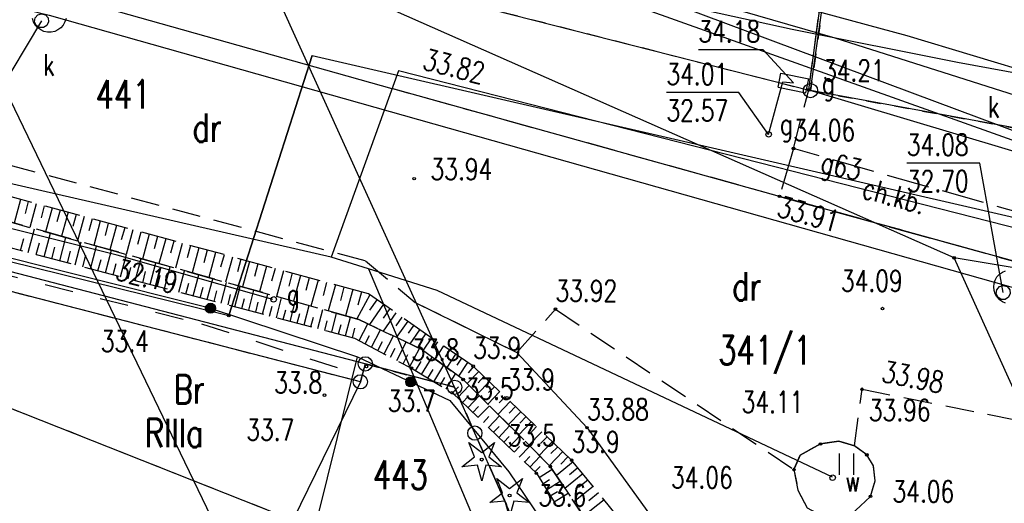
# Model space of a CAD drawing. Header units: millimetres. Extents: x 42484 to 45713, y 27065 to 28593.
# Tile 16 of 23: x 42653 to 42687, y 28431 to 28448. Entities that reach past the tile are written whole.
import ezdxf
from ezdxf.enums import TextEntityAlignment as Align

# ---------------------------------------------------------------- set-up
doc = ezdxf.new("R2010")
doc.units = ezdxf.units.MM
for name, pattern in [('1', [2, 1, -1]), ('2', [1, 0.5, -0.5]), ('423', [2, 1.5, -0.5]), ('424', [1.5, 1, -0.5]), ('9', [1.75, 1.25, -0.5]), ('901', [0])]:
    doc.linetypes.add(name, pattern=pattern)
for name, color, linetype in [('000_Inne__niezydentyfikowane_', 7, 'Continuous'), ('202-punkt_graniczny', 7, 'Continuous'), ('203-punkt_graniczny', 7, 'Continuous'), ('209-oznaczenie_konturu_klasyfik', 7, 'Continuous'), ('210-oznaczenie_konturu_uzytku_g', 7, 'Continuous'), ('211-numer_dzialki_ewidencyjnej', 7, 'Continuous'), ('218-kontur_uzytku_gruntowego', 7, 'Continuous'), ('219-dzialka_ewidencyjna', 7, 'Continuous'), ('chodnik', 7, 'Continuous'), ('chodnik-Atr17', 7, 'Continuous'), ('drzewo_iglaste', 7, 'Continuous'), ('inny_obiekt_zagospodarowania_te', 7, 'Continuous'), ('jezdnia', 7, 'Continuous'), ('komora_podziemna', 7, 'Continuous'), ('kraweznik', 7, 'Continuous'), ('obszar_utwardzony', 7, 'Continuous'), ('obudowa_ochronna_przewodu', 7, 'Continuous'), ('ogrodzenie_trwale', 7, 'Continuous'), ('pikieta_naturalna', 7, 'Continuous'), ('pikieta_naturalna-Atr2', 7, 'Continuous'), ('pikieta_sztuczna', 7, 'Continuous'), ('pikieta_sztuczna-Atr2', 7, 'Continuous'), ('przewod_elektroenergetyczny_nis', 7, 'Continuous'), ('przewod_elektroenergetyczny_pod', 7, 'Continuous'), ('przewod_gazowy', 7, 'Continuous'), ('przewod_gazowy-Atr1', 7, 'Continuous'), ('przewod_kanalizacyjny', 7, 'Continuous'), ('przewod_telekomunikacyjny_podzi', 7, 'Continuous'), ('przewod_wodociagowy', 7, 'Continuous'), ('rzedna-Atr2', 7, 'Continuous'), ('rzedna-Atr3', 7, 'Continuous'), ('skarpa_nieumocniona', 7, 'Continuous'), ('szafa_gazowa_lub_kontener', 7, 'Continuous'), ('szafa_gazowa_lub_kontener-Atr17', 7, 'Continuous'), ('trawnik', 7, 'Continuous'), ('wlaz_do_komory_lub_kanalu_-_okr', 7, 'Continuous'), ('zasuwa_lub_zawor-Atr17', 7, 'Continuous')]:
    doc.layers.add(name, color=color, linetype=linetype)
doc.layers.add('KAM-pro Opis Sieci Wodociągowej', color=16, linetype='Continuous', lineweight=13)
doc.styles.add('STYL_ARIAL', font='simplex', dxfattribs={"width": 0.75, "oblique": 0.1})

# ---------------------------------------------------------------- blocks, each defined once
blk = doc.blocks.new('203')
at = {"color": 0}
blk.add_circle((0, 0), 0.05, dxfattribs=at)
blk = doc.blocks.new('202')
at = {"color": 0}
blk.add_circle((0, 0), 0.25, dxfattribs=at)
blk = doc.blocks.new('US22')
at = {"color": 7}
blk.add_polyline3d([(0, 0.25, 0), (0.1352, 0.2103, 0), (0.2274, 0.1039, 0), (0.2475, -0.0356, 0), (0.1889, -0.1637, 0), (0.0704, -0.2399, 0), (-0.0704, -0.2399, 0), (-0.1889, -0.1637, 0), (-0.2475, -0.0356, 0), (-0.2274, 0.1039, 0), (-0.1352, 0.2103, 0), (0, 0.25, 0)], dxfattribs=at)
blk = doc.blocks.new('US20')
at = {"color": 7}
for points in [[(-0.5, 0.25, 0), (0.5, 0.25, 0)], [(-0.5, -0.25, 0), (-0.5, 0.25, 0)], [(0.5, -0.25, 0), (0.5, 0.25, 0)], [(-0.5, -0.25, 0), (0.5, -0.25, 0)]]:
    blk.add_polyline3d(points, dxfattribs=at)
blk = doc.blocks.new('PW01')
at = {"color": 7}
blk.add_polyline3d([(0.045, 0, 0), (0.0318, -0.0318, 0), (0, -0.045, 0), (-0.0318, -0.0318, 0), (-0.045, 0, 0), (-0.0318, 0.0318, 0), (0, 0.045, 0), (0.0318, 0.0318, 0), (0.045, 0, 0)], dxfattribs=at)
blk = doc.blocks.new('921')
at = {"color": 0}
for p, q in [((-0.25, 0.1), (-0.45, 0.6)), ((-0.45, 0.6), (0, 0.25)), ((0, 0.25), (0.45, 0.6)), ((0.45, 0.6), (0.25, 0.1)), ((-0.7, -0.25), (-0.25, 0.1)), ((0.25, 0.1), (0.7, -0.25)), ((-0.15, -0.2), (-0.7, -0.25)), ((0, -0.75), (-0.15, -0.2)), ((0.15, -0.2), (0, -0.75)), ((0.7, -0.25), (0.15, -0.2))]:
    blk.add_line(p, q, dxfattribs=at)
blk.add_circle((0, 0), 0.05, dxfattribs=at)
blk = doc.blocks.new('TU04')
at = {"color": 7}
for points in [[(0, 0, 0), (0, 0.75, 0)], [(0.5, 0, 0), (0.5, 0.75, 0)]]:
    blk.add_polyline3d(points, dxfattribs=at)

msp = doc.modelspace()

# ---------------------------------------------------------------- linework, layer by layer
at = {"layer": '000_Inne__niezydentyfikowane_', "color": 7}
for points in [[(42652.871, 28441.426, 0), (42652.641, 28440.596, 0)], [(42653.141, 28441.356, 0), (42653.031, 28440.936, 0)], [(42653.421, 28441.276, 0), (42653.201, 28440.446, 0)], [(42653.701, 28441.206, 0), (42653.591, 28440.786, 0)], [(42653.981, 28441.126, 0), (42653.751, 28440.286, 0)], [(42654.261, 28441.046, 0), (42654.151, 28440.636, 0)], [(42654.541, 28440.976, 0), (42654.311, 28440.136, 0)], [(42654.821, 28440.896, 0), (42654.711, 28440.476, 0)], [(42655.101, 28440.826, 0), (42654.871, 28439.976, 0)], [(42655.391, 28440.746, 0), (42655.271, 28440.326, 0)], [(42655.671, 28440.666, 0), (42655.441, 28439.816, 0)], [(42655.951, 28440.596, 0), (42655.841, 28440.166, 0)], [(42653.141, 28439.566, 0), (42653.361, 28440.396, 0)], [(42653.701, 28439.416, 0), (42653.921, 28440.246, 0)], [(42656.241, 28440.516, 0), (42656.011, 28439.656, 0)], [(42656.531, 28440.436, 0), (42656.411, 28440.006, 0)], [(42656.811, 28440.356, 0), (42656.581, 28439.496, 0)], [(42657.101, 28440.276, 0), (42656.981, 28439.846, 0)], [(42657.391, 28440.206, 0), (42657.151, 28439.336, 0)], [(42652.871, 28439.636, 0), (42652.981, 28440.056, 0)], [(42653.421, 28439.496, 0), (42653.531, 28439.906, 0)], [(42654.251, 28439.276, 0), (42654.461, 28440.096, 0)], [(42654.791, 28439.136, 0), (42655.001, 28439.936, 0)], [(42657.681, 28440.126, 0), (42657.561, 28439.696, 0)], [(42657.971, 28440.046, 0), (42657.731, 28439.176, 0)], [(42658.261, 28439.966, 0), (42658.141, 28439.536, 0)], [(42658.551, 28439.886, 0), (42658.311, 28439.016, 0)], [(42653.971, 28439.346, 0), (42654.081, 28439.756, 0)], [(42654.521, 28439.206, 0), (42654.631, 28439.606, 0)], [(42655.331, 28438.996, 0), (42655.541, 28439.786, 0)], [(42655.861, 28438.856, 0), (42656.071, 28439.646, 0)], [(42658.841, 28439.806, 0), (42658.721, 28439.376, 0)], [(42659.131, 28439.726, 0), (42658.901, 28438.856, 0)], [(42659.431, 28439.646, 0), (42659.311, 28439.206, 0)], [(42659.721, 28439.566, 0), (42659.481, 28438.686, 0)], [(42655.061, 28439.066, 0), (42655.161, 28439.466, 0)], [(42655.591, 28438.926, 0), (42655.701, 28439.316, 0)], [(42656.121, 28438.786, 0), (42656.231, 28439.176, 0)], [(42656.381, 28438.716, 0), (42656.591, 28439.496, 0)], [(42656.901, 28438.576, 0), (42657.111, 28439.356, 0)], [(42657.421, 28438.446, 0), (42657.621, 28439.206, 0)], [(42660.021, 28439.486, 0), (42659.901, 28439.046, 0)], [(42660.311, 28439.406, 0), (42660.071, 28438.526, 0)], [(42660.611, 28439.326, 0), (42660.491, 28438.886, 0)], [(42660.911, 28439.246, 0), (42660.671, 28438.356, 0)], [(42661.211, 28439.166, 0), (42661.091, 28438.726, 0)], [(42656.651, 28438.646, 0), (42656.751, 28439.036, 0)], [(42657.161, 28438.506, 0), (42657.261, 28438.896, 0)], [(42657.931, 28438.306, 0), (42658.131, 28439.066, 0)], [(42658.431, 28438.176, 0), (42658.631, 28438.926, 0)], [(42661.511, 28439.086, 0), (42661.261, 28438.186, 0)], [(42661.811, 28439.006, 0), (42661.681, 28438.556, 0)], [(42662.111, 28438.926, 0), (42661.861, 28438.026, 0)], [(42662.411, 28438.846, 0), (42662.291, 28438.386, 0)], [(42657.681, 28438.376, 0), (42657.781, 28438.756, 0)], [(42658.181, 28438.246, 0), (42658.281, 28438.616, 0)], [(42658.681, 28438.106, 0), (42658.781, 28438.486, 0)], [(42658.931, 28438.046, 0), (42659.131, 28438.786, 0)], [(42659.431, 28437.916, 0), (42659.621, 28438.646, 0)], [(42659.921, 28437.786, 0), (42660.111, 28438.516, 0)], [(42662.711, 28438.756, 0), (42662.461, 28437.856, 0)], [(42663.011, 28438.676, 0), (42662.891, 28438.226, 0)], [(42663.321, 28438.596, 0), (42663.071, 28437.686, 0)], [(42663.621, 28438.516, 0), (42663.501, 28438.056, 0)], [(42659.181, 28437.976, 0), (42659.281, 28438.346, 0)], [(42659.671, 28437.846, 0), (42659.771, 28438.216, 0)], [(42660.401, 28437.656, 0), (42660.591, 28438.376, 0)], [(42660.891, 28437.536, 0), (42661.071, 28438.246, 0)], [(42663.931, 28438.436, 0), (42663.681, 28437.516, 0)], [(42664.231, 28438.346, 0), (42664.111, 28437.886, 0)], [(42664.541, 28438.266, 0), (42664.291, 28437.346, 0)], [(42664.851, 28438.186, 0), (42664.721, 28437.716, 0)], [(42660.161, 28437.726, 0), (42660.251, 28438.086, 0)], [(42660.641, 28437.596, 0), (42660.741, 28437.956, 0)], [(42661.131, 28437.466, 0), (42661.221, 28437.826, 0)], [(42661.371, 28437.406, 0), (42661.561, 28438.106, 0)], [(42661.861, 28437.276, 0), (42662.041, 28437.976, 0)], [(42662.341, 28437.146, 0), (42662.521, 28437.836, 0)], [(42665.141, 28438.076, 0), (42664.681, 28437.236, 0)], [(42665.391, 28437.906, 0), (42665.131, 28437.536, 0)], [(42661.621, 28437.336, 0), (42661.711, 28437.686, 0)], [(42662.101, 28437.216, 0), (42662.191, 28437.556, 0)], [(42662.831, 28437.026, 0), (42663.011, 28437.706, 0)], [(42663.311, 28436.896, 0), (42663.491, 28437.566, 0)], [(42663.801, 28436.766, 0), (42663.971, 28437.436, 0)], [(42665.621, 28437.746, 0), (42665.131, 28437.036, 0)], [(42665.841, 28437.596, 0), (42665.611, 28437.256, 0)], [(42666.051, 28437.446, 0), (42665.611, 28436.806, 0)], [(42662.591, 28437.086, 0), (42662.681, 28437.426, 0)], [(42663.071, 28436.956, 0), (42663.161, 28437.296, 0)], [(42663.561, 28436.826, 0), (42663.641, 28437.166, 0)], [(42664.281, 28436.636, 0), (42664.461, 28437.296, 0)], [(42666.261, 28437.296, 0), (42666.051, 28436.996, 0)], [(42666.471, 28437.156, 0), (42666.071, 28436.586, 0)], [(42664.041, 28436.706, 0), (42664.131, 28437.036, 0)], [(42664.531, 28436.576, 0), (42664.611, 28436.906, 0)], [(42664.761, 28436.476, 0), (42665.071, 28437.066, 0)], [(42665.201, 28436.246, 0), (42665.521, 28436.846, 0)], [(42666.681, 28437.006, 0), (42666.491, 28436.736, 0)], [(42666.891, 28436.856, 0), (42666.541, 28436.356, 0)], [(42664.981, 28436.356, 0), (42665.131, 28436.656, 0)], [(42665.421, 28436.126, 0), (42665.581, 28436.436, 0)], [(42665.641, 28436.006, 0), (42665.971, 28436.636, 0)], [(42666.091, 28435.776, 0), (42666.421, 28436.416, 0)], [(42667.101, 28436.716, 0), (42666.941, 28436.486, 0)], [(42667.311, 28436.566, 0), (42667.011, 28436.136, 0)], [(42667.521, 28436.426, 0), (42667.371, 28436.206, 0)], [(42665.871, 28435.896, 0), (42666.031, 28436.206, 0)], [(42666.531, 28435.546, 0), (42666.881, 28436.196, 0)], [(42667.731, 28436.286, 0), (42667.421, 28435.826, 0)], [(42667.941, 28436.136, 0), (42667.791, 28435.906, 0)], [(42666.311, 28435.656, 0), (42666.481, 28435.986, 0)], [(42666.751, 28435.416, 0), (42666.941, 28435.736, 0)], [(42666.961, 28435.286, 0), (42667.331, 28435.896, 0)], [(42668.151, 28435.996, 0), (42667.841, 28435.526, 0)], [(42668.361, 28435.856, 0), (42668.201, 28435.616, 0)], [(42668.571, 28435.706, 0), (42668.251, 28435.226, 0)], [(42667.181, 28435.156, 0), (42667.361, 28435.456, 0)], [(42667.391, 28435.026, 0), (42667.741, 28435.606, 0)], [(42668.971, 28435.386, 0), (42668.561, 28434.966, 0)], [(42668.781, 28435.566, 0), (42668.591, 28435.346, 0)], [(42667.611, 28434.896, 0), (42667.781, 28435.176, 0)], [(42667.821, 28434.766, 0), (42668.151, 28435.306, 0)], [(42669.341, 28435.036, 0), (42668.921, 28434.606, 0)], [(42669.151, 28435.216, 0), (42668.951, 28434.996, 0)], [(42668.041, 28434.636, 0), (42668.251, 28434.856, 0)], [(42668.221, 28434.466, 0), (42668.631, 28434.896, 0)], [(42669.711, 28434.686, 0), (42669.291, 28434.246, 0)], [(42669.521, 28434.856, 0), (42669.311, 28434.646, 0)], [(42668.401, 28434.296, 0), (42668.601, 28434.506, 0)], [(42668.581, 28434.116, 0), (42668.991, 28434.546, 0)], [(42670.071, 28434.336, 0), (42669.651, 28433.886, 0)], [(42669.891, 28434.506, 0), (42669.681, 28434.286, 0)], [(42668.761, 28433.946, 0), (42668.961, 28434.156, 0)], [(42668.941, 28433.776, 0), (42669.341, 28434.186, 0)], [(42670.441, 28433.976, 0), (42670.011, 28433.526, 0)], [(42670.261, 28434.156, 0), (42670.041, 28433.926, 0)], [(42669.131, 28433.596, 0), (42669.321, 28433.806, 0)], [(42669.311, 28433.426, 0), (42669.701, 28433.836, 0)], [(42670.811, 28433.626, 0), (42670.371, 28433.166, 0)], [(42670.631, 28433.806, 0), (42670.411, 28433.576, 0)], [(42669.491, 28433.256, 0), (42669.681, 28433.456, 0)], [(42669.671, 28433.076, 0), (42670.051, 28433.476, 0)], [(42671.001, 28433.456, 0), (42670.771, 28433.216, 0)], [(42669.851, 28432.906, 0), (42670.041, 28433.106, 0)], [(42670.031, 28432.736, 0), (42670.411, 28433.126, 0)], [(42671.181, 28433.276, 0), (42670.731, 28432.806, 0)], [(42671.371, 28433.096, 0), (42671.141, 28432.866, 0)], [(42670.211, 28432.556, 0), (42670.401, 28432.756, 0)], [(42670.391, 28432.386, 0), (42670.761, 28432.766, 0)], [(42671.551, 28432.926, 0), (42671.091, 28432.446, 0)], [(42671.741, 28432.746, 0), (42671.501, 28432.506, 0)], [(42670.581, 28432.216, 0), (42670.761, 28432.406, 0)], [(42670.761, 28432.036, 0), (42671.121, 28432.416, 0)], [(42671.921, 28432.576, 0), (42671.451, 28432.086, 0)], [(42672.101, 28432.396, 0), (42671.851, 28432.136, 0)], [(42670.941, 28431.866, 0), (42671.121, 28432.056, 0)], [(42671.091, 28431.666, 0), (42671.551, 28431.956, 0)], [(42672.281, 28432.216, 0), (42671.701, 28431.736, 0)], [(42672.451, 28432.006, 0), (42672.151, 28431.766, 0)], [(42671.221, 28431.446, 0), (42671.451, 28431.596, 0)], [(42672.621, 28431.796, 0), (42671.991, 28431.286, 0)], [(42672.801, 28431.576, 0), (42672.471, 28431.316, 0)], [(42671.351, 28431.236, 0), (42671.831, 28431.536, 0)], [(42672.981, 28431.356, 0), (42672.311, 28430.816, 0)], [(42671.481, 28431.026, 0), (42671.731, 28431.176, 0)], [(42671.621, 28430.816, 0), (42672.111, 28431.116, 0)], [(42673.371, 28430.886, 0), (42672.651, 28430.306, 0)], [(42673.171, 28431.126, 0), (42672.831, 28430.846, 0)]]:
    msp.add_polyline3d(points, dxfattribs=at)
at = {"layer": '218-kontur_uzytku_gruntowego', "color": 3, "linetype": '2'}
for points in [[(42687.391, 28493.076, 0), (42680.621, 28445.246, 0)], [(42680.621, 28445.246, 0), (42687.391, 28493.076, 0)], [(42661.141, 28450.216, 0), (42680.621, 28445.246, 0)], [(42680.621, 28445.246, 0), (42692.561, 28443.066, 0)], [(42662.431, 28430.176, 0), (42629.481, 28443.206, 0)], [(42664.811, 28435.026, 0), (42638.401, 28441.846, 0)], [(42664.981, 28435.656, 0), (42664.811, 28435.026, 0)], [(42664.811, 28435.026, 0), (42664.981, 28435.656, 0)], [(42668.121, 28434.836, 0), (42664.981, 28435.656, 0)], [(42664.981, 28435.656, 0), (42668.121, 28434.836, 0)], [(42671.641, 28426.856, 0), (42668.121, 28434.836, 0)], [(42668.121, 28434.836, 0), (42671.641, 28426.856, 0)]]:
    msp.add_polyline3d(points, dxfattribs=at)
at = {"layer": '219-dzialka_ewidencyjna', "color": 7}
for points in [[(42680.621, 28445.246, 0), (42687.391, 28493.076, 0)], [(42685.671, 28439.376, 0), (42661.141, 28450.216, 0)], [(42661.141, 28450.216, 0), (42680.621, 28445.246, 0)], [(42668.121, 28434.836, 0), (42661.141, 28450.216, 0)], [(42692.561, 28443.066, 0), (42680.621, 28445.246, 0)], [(42662.431, 28430.176, 0), (42629.481, 28443.206, 0)], [(42664.981, 28435.656, 0), (42635.901, 28443.206, 0)], [(42664.811, 28435.026, 0), (42638.401, 28441.846, 0)], [(42695.771, 28417.076, 0), (42685.671, 28439.376, 0)], [(42690.025, 28438.658, 0), (42685.671, 28439.376, 0)], [(42664.981, 28435.656, 0), (42664.811, 28435.026, 0)], [(42668.121, 28434.836, 0), (42664.981, 28435.656, 0)], [(42664.811, 28435.026, 0), (42662.431, 28430.176, 0)], [(42668.831, 28433.226, 0), (42668.121, 28434.836, 0)], [(42671.641, 28426.856, 0), (42668.831, 28433.226, 0)]]:
    msp.add_polyline3d(points, dxfattribs=at)
at = {"layer": 'chodnik', "color": 7, "linetype": '423'}
msp.add_polyline3d([(42688.621, 28440.766, 0), (42680.021, 28443.216, 0), (42679.531, 28441.536, 0), (42688.181, 28439.146, 0), (42688.621, 28440.766, 0)], dxfattribs=at)
at = {"layer": 'inny_obiekt_zagospodarowania_te', "color": 7, "linetype": '1'}
msp.add_polyline3d([(42644.031, 28440.866, 0), (42659.231, 28437.066, 0), (42664.421, 28435.386, 0)], dxfattribs=at)
at = {"layer": 'jezdnia', "color": 7, "linetype": '424'}
for points in [[(42632.131, 28448.106, 0), (42664.991, 28439.276, 0), (42666.731, 28437.816, 0), (42670.311, 28436.056, 0), (42671.661, 28437.576, 0), (42680.041, 28431.946, 0), (42680.261, 28432.456, 0), (42680.971, 28432.846, 0), (42681.621, 28432.946, 0), (42682.171, 28432.776, 0), (42682.431, 28434.766, 0), (42694.671, 28432.336, 0), (42695.863, 28432.059, 0)], [(42679.531, 28441.536, 0), (42665.911, 28445.316, 0)], [(42688.181, 28439.146, 0), (42679.531, 28441.536, 0)]]:
    msp.add_polyline3d(points, dxfattribs=at)
at = {"layer": 'KAM-pro Opis Sieci Wodociągowej', "color": 150, "lineweight": 25}
for p, q in [((42676.258, 28395.756), (42645.581, 28459.255)), ((42708.195, 28436.209), (42646.579, 28459.198)), ((42646.523, 28458.2), (42708.195, 28436.209))]:
    msp.add_line(p, q, dxfattribs=at)
at = {"layer": 'komora_podziemna', "color": 34}
for points in [[(42654.471, 28447.776, 0), (42654.431, 28447.656, 0), (42654.371, 28447.546, 0), (42654.281, 28447.446, 0), (42654.181, 28447.376, 0), (42654.071, 28447.326, 0), (42653.941, 28447.296, 0), (42653.821, 28447.296, 0), (42653.691, 28447.326, 0), (42653.581, 28447.376, 0), (42653.481, 28447.446, 0), (42653.391, 28447.546, 0), (42653.331, 28447.656, 0), (42653.291, 28447.776, 0)], [(42687.471, 28437.786, 0), (42687.361, 28437.836, 0), (42687.261, 28437.906, 0), (42687.171, 28438.006, 0), (42687.111, 28438.116, 0), (42687.071, 28438.236, 0), (42687.061, 28438.356, 0), (42687.071, 28438.476, 0), (42687.111, 28438.596, 0), (42687.171, 28438.706, 0), (42687.261, 28438.806, 0), (42687.361, 28438.876, 0), (42687.471, 28438.926, 0)]]:
    msp.add_polyline3d(points, dxfattribs=at)
at = {"layer": 'kraweznik', "color": 7}
for points in [[(42639.995, 28457.097, 0), (42639.864, 28456.567, 0), (42639.451, 28454.996, 0), (42639.158, 28453.495, 0), (42640.046, 28452.169, 0), (42651.627, 28449.34, 0), (42665.911, 28445.316, 0)], [(42679.531, 28441.536, 0), (42665.911, 28445.316, 0)], [(42690.025, 28438.658, 0), (42688.181, 28439.146, 0), (42679.531, 28441.536, 0)], [(42666.731, 28437.816, 0), (42670.311, 28436.056, 0), (42672.771, 28433.416, 0), (42683.861, 28418.066, 0), (42684.311, 28417.296, 0), (42684.541, 28416.186, 0), (42684.081, 28415.056, 0), (42683.091, 28414.376, 0)], [(42682.731, 28431.006, 0), (42682.891, 28431.556, 0), (42682.831, 28432.076, 0), (42682.601, 28432.466, 0), (42682.171, 28432.776, 0), (42681.621, 28432.946, 0), (42680.971, 28432.846, 0), (42680.261, 28432.456, 0), (42680.041, 28431.946, 0), (42680.181, 28431.226, 0), (42680.501, 28430.606, 0), (42681.311, 28430.166, 0), (42682.021, 28430.346, 0)], [(42682.021, 28430.346, 0), (42682.731, 28431.006, 0)]]:
    msp.add_polyline3d(points, dxfattribs=at)
at = {"layer": 'obszar_utwardzony', "color": 7, "linetype": '424'}
for points in [[(42680.561, 28445.276, 0), (42681.061, 28449.006, 0)], [(42680.021, 28443.216, 0), (42680.561, 28445.276, 0)]]:
    msp.add_polyline3d(points, dxfattribs=at)
at = {"layer": 'obudowa_ochronna_przewodu', "color": 52}
msp.add_polyline3d([(42663.121, 28446.476, 0), (42660.191, 28437.356, 0)], dxfattribs=at)
at = {"layer": 'ogrodzenie_trwale', "color": 7, "linetype": '901'}
for points in [[(42680.561, 28445.276, 0), (42681.061, 28449.006, 0), (42681.491, 28451.396, 0), (42687.221, 28492.896, 0), (42702.852, 28490.914, 0)], [(42680.561, 28445.276, 0), (42691.011, 28442.146, 0)], [(42630.421, 28444.796, 0), (42642.551, 28441.866, 0), (42659.431, 28437.646, 0), (42664.711, 28435.906, 0), (42667.951, 28434.376, 0), (42670.021, 28431.866, 0), (42673.671, 28426.486, 0), (42675.641, 28422.986, 0), (42679.161, 28416.626, 0), (42680.941, 28413.146, 0)], [(42655.965, 28400.658, 0), (42664.711, 28435.906, 0)]]:
    msp.add_polyline3d(points, dxfattribs=at)
at = {"layer": 'ogrodzenie_trwale', "color": 7}
for centre, radius in [((42659.546, 28437.608), 0.175), ((42659.546, 28437.608), 0.158), ((42659.546, 28437.608), 0.14), ((42659.546, 28437.608), 0.122), ((42659.546, 28437.608), 0.105), ((42659.546, 28437.608), 0.0875), ((42659.546, 28437.608), 0.07), ((42659.546, 28437.608), 0.0525), ((42659.546, 28437.608), 0.035), ((42666.576, 28435.026), 0.175), ((42666.576, 28435.026), 0.158), ((42666.576, 28435.026), 0.14), ((42666.576, 28435.026), 0.122), ((42666.576, 28435.026), 0.105), ((42666.576, 28435.026), 0.0875), ((42666.576, 28435.026), 0.07), ((42666.576, 28435.026), 0.0525), ((42666.576, 28435.026), 0.035)]:
    msp.add_circle(centre, radius, dxfattribs=at)
at = {"layer": 'przewod_elektroenergetyczny_nis', "color": 52}
msp.add_polyline3d([(42661.686, 28437.85, 0), (42661.66, 28437.922, 0), (42661.693, 28437.991, 0), (42661.765, 28438.017, 0), (42661.834, 28437.985, 0), (42661.86, 28437.913, 0), (42661.828, 28437.844, 0), (42661.756, 28437.818, 0), (42661.686, 28437.85, 0)], dxfattribs=at)
at = {"layer": 'przewod_elektroenergetyczny_nis', "color": 5}
msp.add_polyline3d([(42681.327, 28431.591, 0), (42681.301, 28431.663, 0), (42681.334, 28431.733, 0), (42681.405, 28431.759, 0), (42681.475, 28431.726, 0), (42681.501, 28431.654, 0), (42681.468, 28431.585, 0), (42681.396, 28431.559, 0), (42681.327, 28431.591, 0)], dxfattribs=at)
at = {"layer": 'przewod_elektroenergetyczny_pod', "color": 1}
msp.add_polyline3d([(42696.171, 28429.096, 0), (42696.061, 28431.976, 0), (42697.731, 28441.926, 0), (42681.491, 28447.086, 0), (42669.491, 28450.556, 0), (42660.481, 28448.496, 0), (42644.161, 28453.206, 0), (42631.511, 28456.736, 0), (42620.951, 28459.776, 0), (42621.341, 28461.626, 0), (42621.731, 28461.456, 0)], dxfattribs=at)
at = {"layer": 'przewod_gazowy', "color": 40}
for points in [[(42661.731, 28437.916, 0), (42656.261, 28439.466, 0), (42619.841, 28448.586, 0), (42601.031, 28453.256, 0), (42594.091, 28455.246, 0), (42593.771, 28454.156, 0)], [(42593.771, 28454.156, 0), (42629.031, 28445.036, 0), (42660.191, 28437.356, 0), (42663.121, 28446.476, 0), (42698.091, 28438.416, 0), (42701.579, 28437.9, 0)], [(42679.141, 28443.706, 0), (42679.651, 28445.556, 0), (42680.021, 28445.516, 0)]]:
    msp.add_polyline3d(points, dxfattribs=at)
at = {"layer": 'przewod_kanalizacyjny', "color": 34}
msp.add_polyline3d([(42629.271, 28453.846, 0), (42653.881, 28447.896, 0), (42687.661, 28438.356, 0), (42701.498, 28434.512, 0)], dxfattribs=at)
at = {"layer": 'przewod_telekomunikacyjny_podzi', "color": 30}
for points in [[(42651.131, 28451.216, 0), (42651.891, 28454.296, 0), (42656.061, 28452.366, 0), (42657.761, 28452.616, 0), (42664.711, 28450.886, 0), (42669.031, 28451.236, 0), (42684.001, 28447.176, 0), (42697.991, 28442.966, 0), (42696.8, 28436.863, 0)], [(42701.685, 28442.3, 0), (42698.281, 28443.646, 0), (42692.991, 28444.906, 0), (42685.791, 28446.236, 0), (42679.981, 28447.386, 0), (42664.701, 28450.746, 0), (42662.311, 28450.906, 0), (42653.601, 28450.346, 0), (42651.131, 28451.216, 0)]]:
    msp.add_polyline3d(points, dxfattribs=at)
at = {"layer": 'przewod_wodociagowy', "color": 5}
for points in [[(42663.781, 28439.396, 0), (42645.691, 28443.546, 0), (42636.561, 28445.926, 0), (42635.121, 28446.296, 0), (42587.441, 28458.486, 0), (42579.011, 28460.806, 0), (42544.421, 28469.676, 0), (42533.641, 28472.506, 0), (42532.881, 28472.636, 0)], [(42701.561, 28437.158, 0), (42693.231, 28439.036, 0), (42666.151, 28445.936, 0), (42663.781, 28439.396, 0)], [(42665.091, 28438.986, 0), (42663.781, 28439.396, 0)], [(42681.391, 28431.676, 0), (42667.511, 28438.226, 0), (42665.091, 28438.986, 0)], [(42665.091, 28438.986, 0), (42679.801, 28404.086, 0)]]:
    msp.add_polyline3d(points, dxfattribs=at)
at = {"layer": 'rzedna-Atr2', "color": 7}
for points in [[(42653.611, 28447.696, 0), (42652.011, 28445.046, 0), (42649.474, 28445.046, 0)], [(42680.021, 28445.516, 0), (42678.961, 28446.676, 0), (42676.684, 28446.676, 0)], [(42679.141, 28443.706, 0), (42678.101, 28445.176, 0), (42675.559, 28445.176, 0)], [(42687.391, 28438.156, 0), (42686.571, 28442.696, 0), (42684.007, 28442.696, 0)]]:
    msp.add_polyline3d(points, dxfattribs=at)
at = {"layer": 'skarpa_nieumocniona', "color": 7, "linetype": '9'}
for points in [[(42629.221, 28446.646, 0), (42631.761, 28446.436, 0), (42664.751, 28437.216, 0), (42666.991, 28436.146, 0), (42668.421, 28435.106, 0), (42671.481, 28432.056, 0), (42674.891, 28426.966, 0), (42676.791, 28423.746, 0), (42680.181, 28418.026, 0), (42682.061, 28414.496, 0), (42682.871, 28414.746, 0), (42681.981, 28417.436, 0), (42679.481, 28422.396, 0), (42675.211, 28428.626, 0), (42672.231, 28432.276, 0), (42668.771, 28435.576, 0), (42667.371, 28436.526, 0), (42665.091, 28438.116, 0), (42631.951, 28447.096, 0), (42629.851, 28447.586, 0), (42629.221, 28446.646, 0)], [(42629.221, 28446.646, 0), (42631.761, 28446.436, 0), (42664.751, 28437.216, 0), (42666.991, 28436.146, 0), (42668.421, 28435.106, 0), (42671.481, 28432.056, 0), (42674.891, 28426.966, 0), (42676.791, 28423.746, 0), (42680.181, 28418.026, 0), (42682.061, 28414.496, 0), (42682.871, 28414.746, 0), (42681.981, 28417.436, 0), (42679.481, 28422.396, 0), (42675.211, 28428.626, 0), (42672.231, 28432.276, 0), (42668.771, 28435.576, 0), (42667.371, 28436.526, 0), (42665.091, 28438.116, 0), (42631.951, 28447.096, 0), (42629.851, 28447.586, 0), (42629.221, 28446.646, 0)], [(42680.951, 28413.716, 0), (42682.061, 28414.496, 0), (42680.181, 28418.026, 0), (42676.791, 28423.746, 0), (42674.891, 28426.966, 0), (42671.481, 28432.056, 0), (42668.421, 28435.106, 0), (42666.991, 28436.146, 0), (42664.751, 28437.216, 0), (42631.761, 28446.436, 0), (42629.221, 28446.646, 0), (42629.001, 28445.536, 0), (42631.421, 28445.276, 0), (42664.601, 28436.556, 0), (42666.601, 28435.506, 0), (42668.031, 28434.646, 0), (42670.991, 28431.816, 0), (42674.351, 28426.416, 0), (42676.001, 28423.226, 0), (42679.431, 28417.356, 0), (42680.951, 28413.716, 0)], [(42680.951, 28413.716, 0), (42682.061, 28414.496, 0), (42680.181, 28418.026, 0), (42676.791, 28423.746, 0), (42674.891, 28426.966, 0), (42671.481, 28432.056, 0), (42668.421, 28435.106, 0), (42666.991, 28436.146, 0), (42664.751, 28437.216, 0), (42631.761, 28446.436, 0), (42629.221, 28446.646, 0), (42629.001, 28445.536, 0), (42631.421, 28445.276, 0), (42664.601, 28436.556, 0), (42666.601, 28435.506, 0), (42668.031, 28434.646, 0), (42670.991, 28431.816, 0), (42674.351, 28426.416, 0), (42676.001, 28423.226, 0), (42679.431, 28417.356, 0), (42680.951, 28413.716, 0)]]:
    msp.add_polyline3d(points, dxfattribs=at)
at = {"layer": 'trawnik', "color": 7, "linetype": '2'}
msp.add_polyline3d([(42680.971, 28432.846, 0), (42680.261, 28432.456, 0), (42680.041, 28431.946, 0), (42680.181, 28431.226, 0), (42680.501, 28430.606, 0), (42681.311, 28430.166, 0), (42682.021, 28430.346, 0), (42682.731, 28431.006, 0), (42682.891, 28431.556, 0), (42682.831, 28432.076, 0), (42682.601, 28432.466, 0), (42682.171, 28432.776, 0), (42681.621, 28432.946, 0), (42680.971, 28432.846, 0)], dxfattribs=at)
at = {"layer": 'zasuwa_lub_zawor-Atr17', "color": 52}
msp.add_polyline3d([(42679.079, 28443.643, 0), (42679.053, 28443.715, 0), (42679.086, 28443.784, 0), (42679.158, 28443.81, 0), (42679.227, 28443.777, 0), (42679.253, 28443.706, 0), (42679.221, 28443.636, 0), (42679.149, 28443.61, 0), (42679.079, 28443.643, 0)], dxfattribs=at)

# ---------------------------------------------------------------- block references
at = {"layer": '202-punkt_graniczny', "color": 7}
for p in [(42680.621, 28445.246), (42664.981, 28435.656), (42664.811, 28435.026), (42668.121, 28434.836), (42668.831, 28433.226)]:
    msp.add_blockref('202', p, dxfattribs=at)
at = {"layer": '203-punkt_graniczny', "color": 7}
msp.add_blockref('203', (42685.671, 28439.376), dxfattribs=at)
at = {"layer": 'drzewo_iglaste', "color": 3}
for p in [(42669.071, 28432.296), (42670.051, 28431.036)]:
    msp.add_blockref('921', p, dxfattribs=at)
at = {"layer": 'pikieta_naturalna', "color": 7}
for p in [(42660.191, 28437.356), (42665.021, 28435.566), (42666.601, 28435.506), (42668.771, 28435.576), (42668.421, 28435.106), (42668.031, 28434.646), (42663.551, 28434.556), (42669.961, 28434.466), (42672.231, 28432.276), (42671.481, 28432.056), (42670.991, 28431.816)]:
    msp.add_blockref('PW01', p, dxfattribs=at)
at = {"layer": 'pikieta_sztuczna', "color": 7}
for p in [(42680.561, 28445.276), (42680.021, 28443.216), (42666.701, 28442.156), (42679.531, 28441.536), (42671.661, 28437.576), (42683.151, 28437.596), (42682.431, 28434.766), (42672.771, 28433.416), (42680.971, 28432.846), (42682.601, 28432.466), (42680.041, 28431.946), (42682.731, 28431.006)]:
    msp.add_blockref('PW01', p, dxfattribs=at)
at = {"layer": 'szafa_gazowa_lub_kontener', "color": 40, "rotation": 348.82816}
msp.add_blockref('US20', (42680.021, 28445.516), dxfattribs=at)
at = {"layer": 'trawnik', "color": 7}
msp.add_blockref('TU04', (42681.64, 28431.765), dxfattribs=at)
at = {"layer": 'wlaz_do_komory_lub_kanalu_-_okr', "color": 7}
for p in [(42653.611, 28447.696), (42687.391, 28438.156)]:
    msp.add_blockref('US22', p, dxfattribs=at)

# ---------------------------------------------------------------- texts
at = {"layer": '209-oznaczenie_konturu_klasyfik', "color": 3, "style": 'STYL_ARIAL', "width": 0.75}
msp.add_text('RIIIa', height=1, dxfattribs=at).set_placement((42657.24, 28432.43), align=Align.BOTTOM_LEFT)
at = {"layer": '210-oznaczenie_konturu_uzytku_g', "color": 3, "style": 'STYL_ARIAL', "width": 0.75}
for s, p in [('dr', (42658.912, 28443.144)), ('dr', (42677.871, 28437.576)), ('Br', (42658.251, 28433.962))]:
    msp.add_text(s, height=1, dxfattribs=at).set_placement(p, align=Align.BOTTOM_LEFT)
at = {"layer": '211-numer_dzialki_ewidencyjnej', "color": 7, "style": 'STYL_ARIAL', "width": 0.75}
msp.add_text('441', height=1, dxfattribs=at).set_placement((42655.512, 28445.614), align=Align.TOP_LEFT)
for s, p in [('341/1', (42677.381, 28435.339)), ('443', (42665.255, 28430.964))]:
    msp.add_text(s, height=1, dxfattribs=at).set_placement(p, align=Align.BOTTOM_LEFT)
at = {"layer": 'chodnik-Atr17', "color": 7, "style": 'STYL_ARIAL', "width": 0.75}
msp.add_text('ch.kb.', height=0.75, rotation=344.554, dxfattribs=at).set_placement((42682.322, 28441.277), align=Align.BOTTOM_LEFT)
at = {"layer": 'pikieta_naturalna-Atr2', "color": 7, "style": 'STYL_ARIAL', "width": 0.75}
for s, p in [('33.4', (42655.691, 28435.848)), ('33.8', (42666.601, 28435.548)), ('33.9', (42668.771, 28435.618)), ('33.8', (42661.781, 28434.398)), ('33.9', (42669.961, 28434.508)), ('33.5', (42668.501, 28434.178)), ('33.7', (42665.771, 28433.758)), ('33.7', (42660.801, 28432.738)), ('33.5', (42669.991, 28432.538)), ('33.9', (42672.231, 28432.318)), ('33.6', (42671.061, 28430.438))]:
    msp.add_text(s, height=0.75, dxfattribs=at).set_placement(p, align=Align.BOTTOM_LEFT)
at = {"layer": 'pikieta_sztuczna-Atr2', "color": 7, "style": 'STYL_ARIAL', "width": 0.75}
for s, p in [('34.21', (42681.061, 28445.348)), ('34.06', (42680.021, 28443.258)), ('33.94', (42667.271, 28441.888)), ('34.09', (42681.691, 28437.968)), ('33.92', (42671.661, 28437.618)), ('34.11', (42678.201, 28433.718)), ('33.88', (42672.771, 28433.458)), ('33.96', (42682.671, 28433.428)), ('34.06', (42675.721, 28431.068)), ('34.06', (42683.501, 28430.578))]:
    msp.add_text(s, height=0.75, dxfattribs=at).set_placement(p, align=Align.BOTTOM_LEFT)
msp.add_text('33.91', height=0.75, rotation=344.554, dxfattribs=at).set_placement((42679.342, 28440.627), align=Align.BOTTOM_LEFT)
msp.add_text('33.98', height=0.75, rotation=348.771, dxfattribs=at).set_placement((42684.109, 28434.607), align=Align.BOTTOM_CENTER)
at = {"layer": 'przewod_gazowy-Atr1', "color": 40, "style": 'STYL_ARIAL', "width": 0.75}
msp.add_text('g63', height=0.75, rotation=347.02, dxfattribs=at).set_placement((42681.011, 28442.765), align=Align.MIDDLE_LEFT)
at = {"layer": 'rzedna-Atr2', "color": 7, "style": 'STYL_ARIAL', "width": 0.75}
msp.add_text('34.18', height=0.75, dxfattribs=at).set_placement((42676.684, 28446.726), align=Align.BOTTOM_LEFT)
for s, rotation, p in [('33.82', 345.705, (42666.901, 28445.787)), ('32.19', 346.154, (42656.111, 28438.407))]:
    msp.add_text(s, height=0.75, rotation=rotation, dxfattribs=at).set_placement(p, align=Align.BOTTOM_LEFT)
at = {"layer": 'rzedna-Atr2', "color": 40, "style": 'STYL_ARIAL', "width": 0.75}
msp.add_text('34.01', height=0.75, dxfattribs=at).set_placement((42675.559, 28445.226), align=Align.BOTTOM_LEFT)
at = {"layer": 'rzedna-Atr2', "color": 34, "style": 'STYL_ARIAL', "width": 0.75}
msp.add_text('34.08', height=0.75, dxfattribs=at).set_placement((42684.007, 28442.746), align=Align.BOTTOM_LEFT)
at = {"layer": 'rzedna-Atr3', "color": 40, "style": 'STYL_ARIAL', "width": 0.75}
msp.add_text('32.57', height=0.75, dxfattribs=at).set_placement((42675.559, 28443.951), align=Align.BOTTOM_LEFT)
at = {"layer": 'rzedna-Atr3', "color": 34, "style": 'STYL_ARIAL', "width": 0.75}
msp.add_text('32.70', height=0.75, dxfattribs=at).set_placement((42684.007, 28441.47), align=Align.BOTTOM_LEFT)
at = {"layer": 'szafa_gazowa_lub_kontener-Atr17', "color": 40, "style": 'STYL_ARIAL', "width": 0.75}
msp.add_text('g', height=0.75, dxfattribs=at).set_placement((42681.021, 28444.918), align=Align.BOTTOM_LEFT)
at = {"layer": 'wlaz_do_komory_lub_kanalu_-_okr', "color": 7, "style": 'STYL_ARIAL', "width": 0.75}
for p in [(42653.661, 28445.548), (42686.849, 28444.082)]:
    msp.add_text('k', height=0.75, dxfattribs=at).set_placement(p, align=Align.BOTTOM_LEFT)
at = {"layer": 'zasuwa_lub_zawor-Atr17', "color": 40, "style": 'STYL_ARIAL', "width": 0.75}
for p in [(42679.541, 28443.478), (42662.221, 28437.498)]:
    msp.add_text('g', height=0.75, dxfattribs=at).set_placement(p, align=Align.BOTTOM_LEFT)
at = {"layer": 'zasuwa_lub_zawor-Atr17', "color": 5, "style": 'STYL_ARIAL', "width": 0.75}
msp.add_text('w', height=0.75, dxfattribs=at).set_placement((42681.841, 28430.948), align=Align.BOTTOM_LEFT)

doc.saveas('drawing.dxf')
